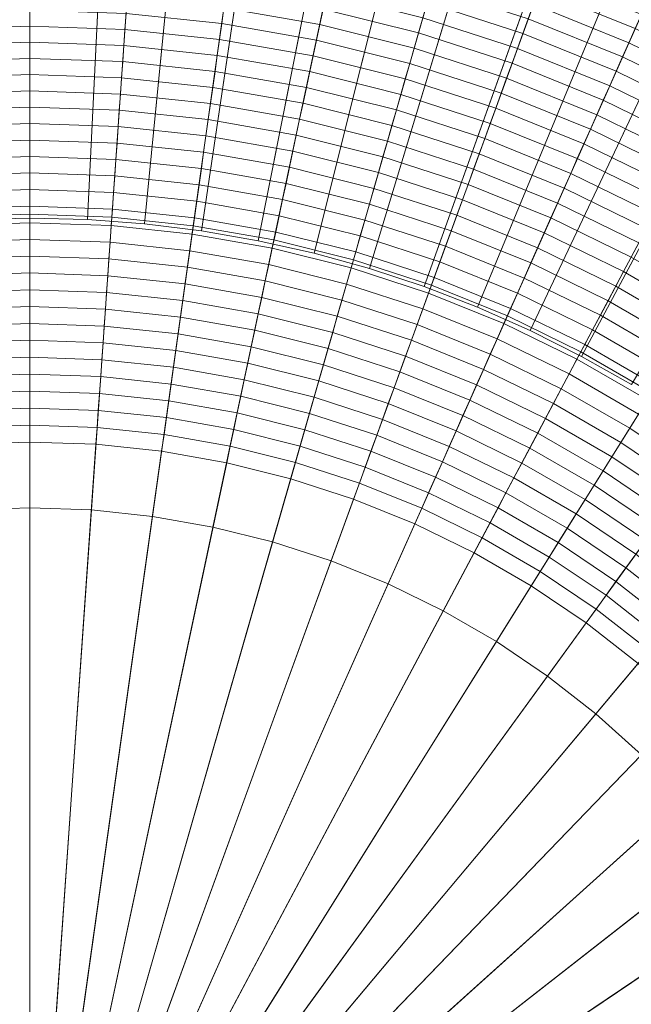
# Model space of a CAD drawing. Header units: centimetres. Extents: x -21.9 to 23.1, y -23 to 22.
# Tile 152 of 192: x 0.5 to 5.7, y 2.8 to 11.1. Entities that reach past the tile are written whole.
import ezdxf

# ---------------------------------------------------------------- set-up
doc = ezdxf.new("R2010")
doc.units = ezdxf.units.CM
doc.header["$LTSCALE"] = 2.54
doc.layers.add('Lucido design-1', color=7, linetype='Continuous')

# ---------------------------------------------------------------- blocks, each defined once
blk = doc.blocks.new('Gruppo-2-1')
at = {"color": 5, "linetype": 'Continuous', "lineweight": 9}
for points in [[(0.5828, 9.49, -949.2271), (-0.1148, 9.4656, -949.2271), (-0.9591, 21.5391, -949.2271), (0.5828, 21.593, -949.2271)], [(0.5828, 21.5801, -949.2271), (-0.5011, 21.5529, -949.2271), (0.0937, 9.4448, -949.2271), (0.5828, 9.4571, -949.2271)], [(1.2803, 9.4656, -949.2271), (0.5828, 9.49, -949.2271), (0.5828, 21.593, -949.2271), (2.1246, 21.5391, -949.2271)], [(1.6666, 21.5529, -949.2271), (0.5828, 21.5801, -949.2271), (0.5828, 9.4571, -949.2271), (1.0718, 9.4448, -949.2271)], [(2.7479, 21.4729, -949.2271), (1.6666, 21.5529, -949.2271), (1.0718, 9.4448, -949.2271), (1.5597, 9.4087, -949.2271)], [(1.9745, 9.3927, -949.2271), (1.2803, 9.4656, -949.2271), (2.1246, 21.5391, -949.2271), (3.6589, 21.3779, -949.2271)], [(3.8239, 21.3402, -949.2271), (2.7479, 21.4729, -949.2271), (1.5597, 9.4087, -949.2271), (2.0452, 9.3488, -949.2271)], [(2.6619, 9.2715, -949.2271), (1.9745, 9.3927, -949.2271), (3.6589, 21.3779, -949.2271), (5.1782, 21.11, -949.2271)], [(4.8922, 21.155, -949.2271), (3.8239, 21.3402, -949.2271), (2.0452, 9.3488, -949.2271), (2.5272, 9.2653, -949.2271)], [(0.5828, 9.4571, -1010.9271), (0.0937, 9.4448, -1010.9271), (-0.4816, 21.1546, -1010.9271), (0.5828, 21.1812, -1010.9271)], [(1.0718, 9.4448, -1010.9271), (0.5828, 9.4571, -1010.9271), (0.5828, 21.1812, -1010.9271), (1.6471, 21.1546, -1010.9271)], [(1.5597, 9.4087, -1010.9271), (1.0718, 9.4448, -1010.9271), (1.6471, 21.1546, -1010.9271), (2.7088, 21.076, -1010.9271)], [(5.9502, 20.9179, -949.2271), (4.8922, 21.155, -949.2271), (2.5272, 9.2653, -949.2271), (3.0045, 9.1583, -949.2271)], [(2.0452, 9.3488, -1010.9271), (1.5597, 9.4087, -1010.9271), (2.7088, 21.076, -1010.9271), (3.7654, 20.9457, -1010.9271)], [(3.3391, 9.1026, -949.2271), (2.6619, 9.2715, -949.2271), (5.1782, 21.11, -949.2271), (6.6752, 20.7367, -949.2271)], [(2.5272, 9.2653, -1010.9271), (2.0452, 9.3488, -1010.9271), (3.7654, 20.9457, -1010.9271), (4.8144, 20.7638, -1010.9271)], [(6.9951, 20.6285, -949.2271), (5.9502, 20.9179, -949.2271), (3.0045, 9.1583, -949.2271), (3.476, 9.0277, -949.2271)], [(3.0045, 9.1583, -1010.9271), (2.5272, 9.2653, -1010.9271), (4.8144, 20.7638, -1010.9271), (5.8533, 20.531, -1010.9271)], [(4.003, 8.8869, -949.2271), (3.3391, 9.1026, -949.2271), (6.6752, 20.7367, -949.2271), (8.1424, 20.26, -949.2271)], [(8.0244, 20.2881, -949.2271), (6.9951, 20.6285, -949.2271), (3.476, 9.0277, -949.2271), (3.9405, 8.8741, -949.2271)], [(3.476, 9.0277, -1010.9271), (3.0045, 9.1583, -1010.9271), (5.8533, 20.531, -1010.9271), (6.8793, 20.2469, -1010.9271)], [(3.9405, 8.8741, -1010.9271), (3.476, 9.0277, -1010.9271), (6.8793, 20.2469, -1010.9271), (7.8901, 19.9126, -1010.9271)], [(9.0359, 19.8978, -949.2271), (8.0244, 20.2881, -949.2271), (3.9405, 8.8741, -949.2271), (4.3968, 8.698, -949.2271)], [(4.6501, 8.6255, -949.2271), (4.003, 8.8869, -949.2271), (8.1424, 20.26, -949.2271), (9.5729, 19.6821, -949.2271)], [(4.3968, 8.698, -1010.9271), (3.9405, 8.8741, -1010.9271), (7.8901, 19.9126, -1010.9271), (8.8833, 19.5293, -1010.9271)], [(10.0272, 19.4585, -949.2271), (9.0359, 19.8978, -949.2271), (4.3968, 8.698, -949.2271), (4.8441, 8.4998, -949.2271)], [(5.2775, 8.3195, -949.2271), (4.6501, 8.6255, -949.2271), (9.5729, 19.6821, -949.2271), (10.9595, 19.0058, -949.2271)], [(4.8441, 8.4998, -1010.9271), (4.3968, 8.698, -1010.9271), (8.8833, 19.5293, -1010.9271), (9.8567, 19.098, -1010.9271)], [(10.9958, 18.9714, -949.2271), (10.0272, 19.4585, -949.2271), (4.8441, 8.4998, -949.2271), (5.2811, 8.28, -949.2271)], [(5.2811, 8.28, -1010.9271), (4.8441, 8.4998, -1010.9271), (9.8567, 19.098, -1010.9271), (10.8078, 18.6196, -1010.9271)], [(5.882, 7.9705, -949.2271), (5.2775, 8.3195, -949.2271), (10.9595, 19.0058, -949.2271), (12.2956, 18.2344, -949.2271)], [(11.9392, 18.4371, -949.2271), (10.9958, 18.9714, -949.2271), (5.2811, 8.28, -949.2271), (5.7068, 8.039, -949.2271)], [(5.7068, 8.039, -1010.9271), (5.2811, 8.28, -1010.9271), (10.8078, 18.6196, -1010.9271), (11.7342, 18.095, -1010.9271)], [(5.7929, 11.1922, -934.6895), (4.9639, 11.5271, -934.6895), (4.9189, 11.4034, -934.7503), (5.7394, 11.0719, -934.7503)], [(4.8282, 11.1542, -934.8676), (4.0042, 11.4219, -934.8676), (3.9674, 11.2935, -934.924), (4.7825, 11.0286, -934.924)], [(2.2354, 11.2492, -935.0843), (1.4111, 11.3358, -935.0843), (1.4016, 11.2002, -935.1347), (2.2165, 11.1145, -935.1347)], [(3.0798, 11.2377, -935.0324), (2.2543, 11.3833, -935.0324), (2.2354, 11.2492, -935.0843), (3.0517, 11.1053, -935.0843)], [(3.9304, 11.1645, -934.9789), (3.1078, 11.3695, -934.9789), (3.0798, 11.2377, -935.0324), (3.8932, 11.0349, -935.0324)], [(5.7394, 11.0719, -934.7503), (4.9189, 11.4034, -934.7503), (4.8736, 11.2791, -934.8097), (5.6856, 10.9511, -934.8097)], [(3.0517, 11.1053, -935.0843), (2.2354, 11.2492, -935.0843), (2.2165, 11.1145, -935.1347), (3.0234, 10.9723, -935.1347)], [(3.8932, 11.0349, -935.0324), (3.0798, 11.2377, -935.0324), (3.0517, 11.1053, -935.0843), (3.8559, 10.9047, -935.0843)], [(4.7825, 11.0286, -934.924), (3.9674, 11.2935, -934.924), (3.9304, 11.1645, -934.9789), (4.7366, 10.9025, -934.9789)], [(5.6856, 10.9511, -934.8097), (4.8736, 11.2791, -934.8097), (4.8282, 11.1542, -934.8676), (5.6315, 10.8296, -934.8676)], [(0.5828, 11.2288, -935.1347), (-0.2361, 11.2002, -935.1347), (-0.2266, 11.064, -935.1837), (0.5828, 11.0923, -935.1837)], [(1.4016, 11.2002, -935.1347), (0.5828, 11.2288, -935.1347), (0.5828, 11.0923, -935.1837), (1.3921, 11.064, -935.1837)], [(2.2165, 11.1145, -935.1347), (1.4016, 11.2002, -935.1347), (1.3921, 11.064, -935.1837), (2.1975, 10.9794, -935.1837)], [(4.7366, 10.9025, -934.9789), (3.9304, 11.1645, -934.9789), (3.8932, 11.0349, -935.0324), (4.6905, 10.7758, -935.0324)], [(5.6315, 10.8296, -934.8676), (4.8282, 11.1542, -934.8676), (4.7825, 11.0286, -934.924), (5.5771, 10.7076, -934.924)], [(0.5828, 11.0923, -935.1837), (-0.2266, 11.064, -935.1837), (-0.217, 10.9273, -935.2311), (0.5828, 10.9552, -935.2311)], [(1.3921, 11.064, -935.1837), (0.5828, 11.0923, -935.1837), (0.5828, 10.9552, -935.2311), (1.3825, 10.9273, -935.2311)], [(3.0234, 10.9723, -935.1347), (2.2165, 11.1145, -935.1347), (2.1975, 10.9794, -935.1837), (2.995, 10.8387, -935.1837)], [(3.8559, 10.9047, -935.0843), (3.0517, 11.1053, -935.0843), (3.0234, 10.9723, -935.1347), (3.8184, 10.774, -935.1347)], [(6.5347, 10.684, -934.7503), (5.7394, 11.0719, -934.7503), (5.6856, 10.9511, -934.8097), (6.4726, 10.5672, -934.8097)], [(2.1975, 10.9794, -935.1837), (1.3921, 11.064, -935.1837), (1.3825, 10.9273, -935.2311), (2.1784, 10.8436, -935.2311)], [(4.6905, 10.7758, -935.0324), (3.8932, 11.0349, -935.0324), (3.8559, 10.9047, -935.0843), (4.6442, 10.6486, -935.0843)], [(5.5771, 10.7076, -934.924), (4.7825, 11.0286, -934.924), (4.7366, 10.9025, -934.9789), (5.5226, 10.585, -934.9789)], [(0.5828, 10.9552, -935.2311), (-0.217, 10.9273, -935.2311), (-0.2074, 10.7901, -935.277), (0.5828, 10.8177, -935.277)], [(1.3825, 10.9273, -935.2311), (0.5828, 10.9552, -935.2311), (0.5828, 10.8177, -935.277), (1.3729, 10.7901, -935.277)], [(2.1784, 10.8436, -935.2311), (1.3825, 10.9273, -935.2311), (1.3729, 10.7901, -935.277), (2.1593, 10.7074, -935.277)], [(2.995, 10.8387, -935.1837), (2.1975, 10.9794, -935.1837), (2.1784, 10.8436, -935.2311), (2.9665, 10.7047, -935.2311)], [(3.8184, 10.774, -935.1347), (3.0234, 10.9723, -935.1347), (2.995, 10.8387, -935.1837), (3.7808, 10.6428, -935.1837)], [(4.6442, 10.6486, -935.0843), (3.8559, 10.9047, -935.0843), (3.8184, 10.774, -935.1347), (4.5977, 10.5208, -935.1347)], [(5.5226, 10.585, -934.9789), (4.7366, 10.9025, -934.9789), (4.6905, 10.7758, -935.0324), (5.4677, 10.4618, -935.0324)], [(6.4726, 10.5672, -934.8097), (5.6856, 10.9511, -934.8097), (5.6315, 10.8296, -934.8676), (6.4102, 10.4498, -934.8676)], [(0.5828, 10.8177, -935.277), (-0.2074, 10.7901, -935.277), (-0.1978, 10.6523, -935.3213), (0.5828, 10.6796, -935.3213)], [(1.3729, 10.7901, -935.277), (0.5828, 10.8177, -935.277), (0.5828, 10.6796, -935.3213), (1.3633, 10.6523, -935.3213)], [(2.9665, 10.7047, -935.2311), (2.1784, 10.8436, -935.2311), (2.1593, 10.7074, -935.277), (2.9379, 10.5701, -935.277)], [(3.7808, 10.6428, -935.1837), (2.995, 10.8387, -935.1837), (2.9665, 10.7047, -935.2311), (3.743, 10.5111, -935.2311)], [(6.4102, 10.4498, -934.8676), (5.6315, 10.8296, -934.8676), (5.5771, 10.7076, -934.924), (6.3475, 10.3319, -934.924)], [(2.1593, 10.7074, -935.277), (1.3729, 10.7901, -935.277), (1.3633, 10.6523, -935.3213), (2.1401, 10.5707, -935.3213)], [(4.5977, 10.5208, -935.1347), (3.8184, 10.774, -935.1347), (3.7808, 10.6428, -935.1837), (4.551, 10.3926, -935.1837)], [(5.4677, 10.4618, -935.0324), (4.6905, 10.7758, -935.0324), (4.6442, 10.6486, -935.0843), (5.4127, 10.3381, -935.0843)], [(0.5828, 10.6796, -935.3213), (-0.1978, 10.6523, -935.3213), (-0.1881, 10.5141, -935.3642), (0.5828, 10.5411, -935.3642)], [(1.3633, 10.6523, -935.3213), (0.5828, 10.6796, -935.3213), (0.5828, 10.5411, -935.3642), (1.3536, 10.5141, -935.3642)], [(2.1401, 10.5707, -935.3213), (1.3633, 10.6523, -935.3213), (1.3536, 10.5141, -935.3642), (2.1208, 10.4335, -935.3642)], [(2.9379, 10.5701, -935.277), (2.1593, 10.7074, -935.277), (2.1401, 10.5707, -935.3213), (2.9092, 10.4351, -935.3213)], [(3.743, 10.5111, -935.2311), (2.9665, 10.7047, -935.2311), (2.9379, 10.5701, -935.277), (3.7051, 10.3788, -935.277)], [(6.3475, 10.3319, -934.924), (5.5771, 10.7076, -934.924), (5.5226, 10.585, -934.9789), (6.2845, 10.2134, -934.9789)], [(2.9092, 10.4351, -935.3213), (2.1401, 10.5707, -935.3213), (2.1208, 10.4335, -935.3642), (2.8804, 10.2996, -935.3642)], [(3.7051, 10.3788, -935.277), (2.9379, 10.5701, -935.277), (2.9092, 10.4351, -935.3213), (3.667, 10.2461, -935.3213)], [(4.551, 10.3926, -935.1837), (3.7808, 10.6428, -935.1837), (3.743, 10.5111, -935.2311), (4.5041, 10.2638, -935.2311)], [(5.4127, 10.3381, -935.0843), (4.6442, 10.6486, -935.0843), (4.5977, 10.5208, -935.1347), (5.3574, 10.2139, -935.1347)], [(6.2845, 10.2134, -934.9789), (5.5226, 10.585, -934.9789), (5.4677, 10.4618, -935.0324), (6.2212, 10.0943, -935.0324)], [(0.5828, 10.5411, -935.3642), (-0.1881, 10.5141, -935.3642), (-0.1784, 10.3755, -935.4055), (0.5828, 10.402, -935.4055)], [(1.3536, 10.5141, -935.3642), (0.5828, 10.5411, -935.3642), (0.5828, 10.402, -935.4055), (1.3439, 10.3755, -935.4055)], [(2.1208, 10.4335, -935.3642), (1.3536, 10.5141, -935.3642), (1.3439, 10.3755, -935.4055), (2.1014, 10.2959, -935.4055)], [(4.5041, 10.2638, -935.2311), (3.743, 10.5111, -935.2311), (3.7051, 10.3788, -935.277), (4.4571, 10.1345, -935.277)], [(5.3574, 10.2139, -935.1347), (4.5977, 10.5208, -935.1347), (4.551, 10.3926, -935.1837), (5.3018, 10.0892, -935.1837)], [(0.5828, 10.402, -935.4055), (-0.1784, 10.3755, -935.4055), (-0.1687, 10.2363, -935.4452), (0.5828, 10.2626, -935.4452)], [(1.3439, 10.3755, -935.4055), (0.5828, 10.402, -935.4055), (0.5828, 10.2626, -935.4452), (1.3342, 10.2363, -935.4452)], [(2.8804, 10.2996, -935.3642), (2.1208, 10.4335, -935.3642), (2.1014, 10.2959, -935.4055), (2.8515, 10.1636, -935.4055)], [(3.667, 10.2461, -935.3213), (2.9092, 10.4351, -935.3213), (2.8804, 10.2996, -935.3642), (3.6288, 10.113, -935.3642)], [(6.2212, 10.0943, -935.0324), (5.4677, 10.4618, -935.0324), (5.4127, 10.3381, -935.0843), (6.1576, 9.9748, -935.0843)], [(2.1014, 10.2959, -935.4055), (1.3439, 10.3755, -935.4055), (1.3342, 10.2363, -935.4452), (2.082, 10.1577, -935.4452)], [(4.4571, 10.1345, -935.277), (3.7051, 10.3788, -935.277), (3.667, 10.2461, -935.3213), (4.4098, 10.0048, -935.3213)], [(5.3018, 10.0892, -935.1837), (4.551, 10.3926, -935.1837), (4.5041, 10.2638, -935.2311), (5.2461, 9.964, -935.2311)], [(6.1576, 9.9748, -935.0843), (5.4127, 10.3381, -935.0843), (5.3574, 10.2139, -935.1347), (6.0938, 9.8547, -935.1347)], [(0.5828, 10.2626, -935.4452), (-0.1687, 10.2363, -935.4452), (-0.1589, 10.0968, -935.4834), (0.5828, 10.1227, -935.4834)], [(1.3342, 10.2363, -935.4452), (0.5828, 10.2626, -935.4452), (0.5828, 10.1227, -935.4834), (1.3245, 10.0968, -935.4834)], [(2.082, 10.1577, -935.4452), (1.3342, 10.2363, -935.4452), (1.3245, 10.0968, -935.4834), (2.0625, 10.0192, -935.4834)], [(2.8515, 10.1636, -935.4055), (2.1014, 10.2959, -935.4055), (2.082, 10.1577, -935.4452), (2.8225, 10.0272, -935.4452)], [(3.6288, 10.113, -935.3642), (2.8804, 10.2996, -935.3642), (2.8515, 10.1636, -935.4055), (3.5905, 9.9793, -935.4055)], [(4.4098, 10.0048, -935.3213), (3.667, 10.2461, -935.3213), (3.6288, 10.113, -935.3642), (4.3624, 9.8746, -935.3642)], [(5.2461, 9.964, -935.2311), (4.5041, 10.2638, -935.2311), (4.4571, 10.1345, -935.277), (5.1901, 9.8383, -935.277)], [(2.8225, 10.0272, -935.4452), (2.082, 10.1577, -935.4452), (2.0625, 10.0192, -935.4834), (2.7934, 9.8903, -935.4834)], [(3.5905, 9.9793, -935.4055), (2.8515, 10.1636, -935.4055), (2.8225, 10.0272, -935.4452), (3.5521, 9.8453, -935.4452)], [(6.0938, 9.8547, -935.1347), (5.3574, 10.2139, -935.1347), (5.3018, 10.0892, -935.1837), (6.0297, 9.7342, -935.1837)], [(0.5828, 10.1227, -935.4834), (-0.1589, 10.0968, -935.4834), (-0.1491, 9.9568, -935.5201), (0.5828, 9.9824, -935.5201)], [(1.3245, 10.0968, -935.4834), (0.5828, 10.1227, -935.4834), (0.5828, 9.9824, -935.5201), (1.3147, 9.9568, -935.5201)], [(2.0625, 10.0192, -935.4834), (1.3245, 10.0968, -935.4834), (1.3147, 9.9568, -935.5201), (2.043, 9.8803, -935.5201)], [(4.3624, 9.8746, -935.3642), (3.6288, 10.113, -935.3642), (3.5905, 9.9793, -935.4055), (4.3149, 9.744, -935.4055)], [(5.1901, 9.8383, -935.277), (4.4571, 10.1345, -935.277), (4.4098, 10.0048, -935.3213), (5.134, 9.7122, -935.3213)], [(6.0297, 9.7342, -935.1837), (5.3018, 10.0892, -935.1837), (5.2461, 9.964, -935.2311), (5.9654, 9.6132, -935.2311)], [(0.5828, 9.9824, -935.5201), (-0.1491, 9.9568, -935.5201), (-0.1393, 9.8165, -935.5552), (0.5828, 9.8417, -935.5552)], [(1.3147, 9.9568, -935.5201), (0.5828, 9.9824, -935.5201), (0.5828, 9.8417, -935.5552), (1.3049, 9.8165, -935.5552)], [(2.7934, 9.8903, -935.4834), (2.0625, 10.0192, -935.4834), (2.043, 9.8803, -935.5201), (2.7643, 9.7531, -935.5201)], [(3.5521, 9.8453, -935.4452), (2.8225, 10.0272, -935.4452), (2.7934, 9.8903, -935.4834), (3.5135, 9.7108, -935.4834)], [(4.3149, 9.744, -935.4055), (3.5905, 9.9793, -935.4055), (3.5521, 9.8453, -935.4452), (4.2672, 9.6129, -935.4452)], [(5.134, 9.7122, -935.3213), (4.4098, 10.0048, -935.3213), (4.3624, 9.8746, -935.3642), (5.0776, 9.5856, -935.3642)], [(2.043, 9.8803, -935.5201), (1.3147, 9.9568, -935.5201), (1.3049, 9.8165, -935.5552), (2.0234, 9.7409, -935.5552)], [(5.9654, 9.6132, -935.2311), (5.2461, 9.964, -935.2311), (5.1901, 9.8383, -935.277), (5.9008, 9.4917, -935.277)], [(0.5828, 9.8417, -935.5552), (-0.1393, 9.8165, -935.5552), (-0.1295, 9.6757, -935.5887), (0.5828, 9.7006, -935.5887)], [(1.3049, 9.8165, -935.5552), (0.5828, 9.8417, -935.5552), (0.5828, 9.7006, -935.5887), (1.295, 9.6757, -935.5887)], [(2.0234, 9.7409, -935.5552), (1.3049, 9.8165, -935.5552), (1.295, 9.6757, -935.5887), (2.0038, 9.6012, -935.5887)], [(2.7643, 9.7531, -935.5201), (2.043, 9.8803, -935.5201), (2.0234, 9.7409, -935.5552), (2.735, 9.6155, -935.5552)], [(3.5135, 9.7108, -935.4834), (2.7934, 9.8903, -935.4834), (2.7643, 9.7531, -935.5201), (3.4749, 9.5759, -935.5201)], [(4.2672, 9.6129, -935.4452), (3.5521, 9.8453, -935.4452), (3.5135, 9.7108, -935.4834), (4.2194, 9.4815, -935.4834)], [(5.0776, 9.5856, -935.3642), (4.3624, 9.8746, -935.3642), (4.3149, 9.744, -935.4055), (5.0211, 9.4587, -935.4055)], [(5.9008, 9.4917, -935.277), (5.1901, 9.8383, -935.277), (5.134, 9.7122, -935.3213), (5.836, 9.3698, -935.3213)], [(2.735, 9.6155, -935.5552), (2.0234, 9.7409, -935.5552), (2.0038, 9.6012, -935.5887), (2.7057, 9.4775, -935.5887)], [(3.4749, 9.5759, -935.5201), (2.7643, 9.7531, -935.5201), (2.735, 9.6155, -935.5552), (3.4361, 9.4407, -935.5552)], [(5.0211, 9.4587, -935.4055), (4.3149, 9.744, -935.4055), (4.2672, 9.6129, -935.4452), (4.9644, 9.3312, -935.4452)], [(0.5828, 9.7006, -935.5887), (-0.1295, 9.6757, -935.5887), (-0.1196, 9.5346, -935.6207), (0.5828, 9.5592, -935.6207)], [(1.295, 9.6757, -935.5887), (0.5828, 9.7006, -935.5887), (0.5828, 9.5592, -935.6207), (1.2852, 9.5346, -935.6207)], [(2.0038, 9.6012, -935.5887), (1.295, 9.6757, -935.5887), (1.2852, 9.5346, -935.6207), (1.9841, 9.4612, -935.6207)], [(4.2194, 9.4815, -935.4834), (3.5135, 9.7108, -935.4834), (3.4749, 9.5759, -935.5201), (4.1714, 9.3496, -935.5201)], [(5.836, 9.3698, -935.3213), (5.134, 9.7122, -935.3213), (5.0776, 9.5856, -935.3642), (5.7709, 9.2475, -935.3642)], [(2.7057, 9.4775, -935.5887), (2.0038, 9.6012, -935.5887), (1.9841, 9.4612, -935.6207), (2.6763, 9.3391, -935.6207)], [(3.4361, 9.4407, -935.5552), (2.735, 9.6155, -935.5552), (2.7057, 9.4775, -935.5887), (3.3972, 9.3051, -935.5887)], [(4.1714, 9.3496, -935.5201), (3.4749, 9.5759, -935.5201), (3.4361, 9.4407, -935.5552), (4.1232, 9.2174, -935.5552)], [(4.9644, 9.3312, -935.4452), (4.2672, 9.6129, -935.4452), (4.2194, 9.4815, -935.4834), (4.9075, 9.2035, -935.4834)], [(5.7709, 9.2475, -935.3642), (5.0776, 9.5856, -935.3642), (5.0211, 9.4587, -935.4055), (5.7057, 9.1248, -935.4055)], [(0.5828, 9.5592, -935.6207), (-0.1196, 9.5346, -935.6207), (-0.1097, 9.3932, -935.6511), (0.5828, 9.4174, -935.6511)], [(0.5828, 9.49, -950.2271), (-0.1148, 9.4656, -950.2271), (-0.1148, 9.4656, -949.2271), (0.5828, 9.49, -949.2271)], [(0.5828, 6.99, -950.2271), (0.0596, 6.9717, -950.2271), (-0.1148, 9.4656, -950.2271), (0.5828, 9.49, -950.2271)], [(1.2852, 9.5346, -935.6207), (0.5828, 9.5592, -935.6207), (0.5828, 9.4174, -935.6511), (1.2753, 9.3932, -935.6511)], [(1.2803, 9.4656, -950.2271), (0.5828, 9.49, -950.2271), (0.5828, 9.49, -949.2271), (1.2803, 9.4656, -949.2271)], [(1.1059, 6.9717, -950.2271), (0.5828, 6.99, -950.2271), (0.5828, 9.49, -950.2271), (1.2803, 9.4656, -950.2271)], [(1.9841, 9.4612, -935.6207), (1.2852, 9.5346, -935.6207), (1.2753, 9.3932, -935.6511), (1.9644, 9.3207, -935.6511)], [(3.3972, 9.3051, -935.5887), (2.7057, 9.4775, -935.5887), (2.6763, 9.3391, -935.6207), (3.3582, 9.1691, -935.6207)], [(4.9075, 9.2035, -935.4834), (4.2194, 9.4815, -935.4834), (4.1714, 9.3496, -935.5201), (4.8504, 9.0753, -935.5201)], [(0.5828, 9.4174, -935.6511), (-0.1097, 9.3932, -935.6511), (-0.0998, 9.2514, -935.6799), (0.5828, 9.2752, -935.6799)], [(0.5828, 9.4571, -949.2271), (0.0937, 9.4448, -949.2271), (0.0937, 9.4448, -1010.9271), (0.5828, 9.4571, -1010.9271)], [(1.0718, 9.4448, -949.2271), (0.5828, 9.4571, -949.2271), (0.5828, 9.4571, -1010.9271), (1.0718, 9.4448, -1010.9271)], [(1.2753, 9.3932, -935.6511), (0.5828, 9.4174, -935.6511), (0.5828, 9.2752, -935.6799), (1.2653, 9.2514, -935.6799)], [(1.5597, 9.4087, -949.2271), (1.0718, 9.4448, -949.2271), (1.0718, 9.4448, -1010.9271), (1.5597, 9.4087, -1010.9271)], [(1.6266, 6.917, -950.2271), (1.1059, 6.9717, -950.2271), (1.2803, 9.4656, -950.2271), (1.9745, 9.3927, -950.2271)], [(1.9644, 9.3207, -935.6511), (1.2753, 9.3932, -935.6511), (1.2653, 9.2514, -935.6799), (1.9446, 9.18, -935.6799)], [(1.9745, 9.3927, -950.2271), (1.2803, 9.4656, -950.2271), (1.2803, 9.4656, -949.2271), (1.9745, 9.3927, -949.2271)], [(2.0452, 9.3488, -949.2271), (1.5597, 9.4087, -949.2271), (1.5597, 9.4087, -1010.9271), (2.0452, 9.3488, -1010.9271)], [(2.1421, 6.8261, -950.2271), (1.6266, 6.917, -950.2271), (1.9745, 9.3927, -950.2271), (2.6619, 9.2715, -950.2271)], [(2.6763, 9.3391, -935.6207), (1.9841, 9.4612, -935.6207), (1.9644, 9.3207, -935.6511), (2.6468, 9.2004, -935.6511)], [(2.6619, 9.2715, -950.2271), (1.9745, 9.3927, -950.2271), (1.9745, 9.3927, -949.2271), (2.6619, 9.2715, -949.2271)], [(4.1232, 9.2174, -935.5552), (3.4361, 9.4407, -935.5552), (3.3972, 9.3051, -935.5887), (4.075, 9.0848, -935.5887)], [(5.7057, 9.1248, -935.4055), (5.0211, 9.4587, -935.4055), (4.9644, 9.3312, -935.4452), (5.6402, 9.0016, -935.4452)], [(2.6468, 9.2004, -935.6511), (1.9644, 9.3207, -935.6511), (1.9446, 9.18, -935.6799), (2.6172, 9.0614, -935.6799)], [(2.5272, 9.2653, -949.2271), (2.0452, 9.3488, -949.2271), (2.0452, 9.3488, -1010.9271), (2.5272, 9.2653, -1010.9271)], [(3.3582, 9.1691, -935.6207), (2.6763, 9.3391, -935.6207), (2.6468, 9.2004, -935.6511), (3.3191, 9.0328, -935.6511)], [(4.8504, 9.0753, -935.5201), (4.1714, 9.3496, -935.5201), (4.1232, 9.2174, -935.5552), (4.7932, 8.9467, -935.5552)], [(5.6402, 9.0016, -935.4452), (4.9644, 9.3312, -935.4452), (4.9075, 9.2035, -935.4834), (5.5745, 8.8781, -935.4834)], [(0.5828, 9.2752, -935.6799), (-0.0998, 9.2514, -935.6799), (-0.0899, 9.1093, -935.7072), (0.5828, 9.1328, -935.7072)], [(1.2653, 9.2514, -935.6799), (0.5828, 9.2752, -935.6799), (0.5828, 9.1328, -935.7072), (1.2554, 9.1093, -935.7072)], [(1.9446, 9.18, -935.6799), (1.2653, 9.2514, -935.6799), (1.2554, 9.1093, -935.7072), (1.9248, 9.039, -935.7072)], [(2.65, 6.6995, -950.2271), (2.1421, 6.8261, -950.2271), (2.6619, 9.2715, -950.2271), (3.3391, 9.1026, -950.2271)], [(3.0045, 9.1583, -949.2271), (2.5272, 9.2653, -949.2271), (2.5272, 9.2653, -1010.9271), (3.0045, 9.1583, -1010.9271)], [(3.3391, 9.1026, -950.2271), (2.6619, 9.2715, -950.2271), (2.6619, 9.2715, -949.2271), (3.3391, 9.1026, -949.2271)], [(4.075, 9.0848, -935.5887), (3.3972, 9.3051, -935.5887), (3.3582, 9.1691, -935.6207), (4.0266, 8.9519, -935.6207)], [(6.4389, 8.8618, -935.3642), (5.7709, 9.2475, -935.3642), (5.7057, 9.1248, -935.4055), (6.3653, 8.7439, -935.4055)], [(2.6172, 9.0614, -935.6799), (1.9446, 9.18, -935.6799), (1.9248, 9.039, -935.7072), (2.5876, 8.9221, -935.7072)], [(3.3191, 9.0328, -935.6511), (2.6468, 9.2004, -935.6511), (2.6172, 9.0614, -935.6799), (3.2799, 8.8962, -935.6799)], [(3.476, 9.0277, -949.2271), (3.0045, 9.1583, -949.2271), (3.0045, 9.1583, -1010.9271), (3.476, 9.0277, -1010.9271)], [(4.0266, 8.9519, -935.6207), (3.3582, 9.1691, -935.6207), (3.3191, 9.0328, -935.6511), (3.9781, 8.8187, -935.6511)], [(4.7932, 8.9467, -935.5552), (4.1232, 9.2174, -935.5552), (4.075, 9.0848, -935.5887), (4.7358, 8.8178, -935.5887)], [(5.5745, 8.8781, -935.4834), (4.9075, 9.2035, -935.4834), (4.8504, 9.0753, -935.5201), (5.5086, 8.7542, -935.5201)], [(0.5828, 9.1328, -935.7072), (-0.0899, 9.1093, -935.7072), (-0.0799, 8.9669, -935.7328), (0.5828, 8.9901, -935.7328)], [(1.2554, 9.1093, -935.7072), (0.5828, 9.1328, -935.7072), (0.5828, 8.9901, -935.7328), (1.2455, 8.9669, -935.7328)], [(1.9248, 9.039, -935.7072), (1.2554, 9.1093, -935.7072), (1.2455, 8.9669, -935.7328), (1.9049, 8.8976, -935.7328)], [(3.2799, 8.8962, -935.6799), (2.6172, 9.0614, -935.6799), (2.5876, 8.9221, -935.7072), (3.2407, 8.7593, -935.7072)], [(3.1479, 6.5377, -950.2271), (2.65, 6.6995, -950.2271), (3.3391, 9.1026, -950.2271), (4.003, 8.8869, -950.2271)], [(4.003, 8.8869, -950.2271), (3.3391, 9.1026, -950.2271), (3.3391, 9.1026, -949.2271), (4.003, 8.8869, -949.2271)], [(4.7358, 8.8178, -935.5887), (4.075, 9.0848, -935.5887), (4.0266, 8.9519, -935.6207), (4.6783, 8.6886, -935.6207)], [(5.5086, 8.7542, -935.5201), (4.8504, 9.0753, -935.5201), (4.7932, 8.9467, -935.5552), (5.4426, 8.63, -935.5552)], [(6.3653, 8.7439, -935.4055), (5.7057, 9.1248, -935.4055), (5.6402, 9.0016, -935.4452), (6.2914, 8.6257, -935.4452)], [(0.5828, 8.9901, -935.7328), (-0.0799, 8.9669, -935.7328), (-0.07, 8.8243, -935.7569), (0.5828, 8.8471, -935.7569)], [(1.2455, 8.9669, -935.7328), (0.5828, 8.9901, -935.7328), (0.5828, 8.8471, -935.7569), (1.2355, 8.8243, -935.7569)], [(2.5876, 8.9221, -935.7072), (1.9248, 9.039, -935.7072), (1.9049, 8.8976, -935.7328), (2.5579, 8.7825, -935.7328)], [(3.9781, 8.8187, -935.6511), (3.3191, 9.0328, -935.6511), (3.2799, 8.8962, -935.6799), (3.9295, 8.6851, -935.6799)], [(3.9405, 8.8741, -949.2271), (3.476, 9.0277, -949.2271), (3.476, 9.0277, -1010.9271), (3.9405, 8.8741, -1010.9271)], [(6.2914, 8.6257, -935.4452), (5.6402, 9.0016, -935.4452), (5.5745, 8.8781, -935.4834), (6.2172, 8.507, -935.4834)], [(1.9049, 8.8976, -935.7328), (1.2455, 8.9669, -935.7328), (1.2355, 8.8243, -935.7569), (1.885, 8.756, -935.7569)], [(2.5579, 8.7825, -935.7328), (1.9049, 8.8976, -935.7328), (1.885, 8.756, -935.7569), (2.5282, 8.6426, -935.7569)], [(3.2407, 8.7593, -935.7072), (2.5876, 8.9221, -935.7072), (2.5579, 8.7825, -935.7328), (3.2013, 8.6221, -935.7328)], [(3.9295, 8.6851, -935.6799), (3.2799, 8.8962, -935.6799), (3.2407, 8.7593, -935.7072), (3.8808, 8.5513, -935.7072)], [(4.6783, 8.6886, -935.6207), (4.0266, 8.9519, -935.6207), (3.9781, 8.8187, -935.6511), (4.6206, 8.5591, -935.6511)], [(5.4426, 8.63, -935.5552), (4.7932, 8.9467, -935.5552), (4.7358, 8.8178, -935.5887), (5.3763, 8.5054, -935.5887)], [(0.5828, 8.8471, -935.7569), (-0.07, 8.8243, -935.7569), (-0.06, 8.6814, -935.7794), (0.5828, 8.7038, -935.7794)], [(1.2355, 8.8243, -935.7569), (0.5828, 8.8471, -935.7569), (0.5828, 8.7038, -935.7794), (1.2255, 8.6814, -935.7794)], [(1.885, 8.756, -935.7569), (1.2355, 8.8243, -935.7569), (1.2255, 8.6814, -935.7794), (1.8651, 8.6142, -935.7794)], [(3.6333, 6.3416, -950.2271), (3.1479, 6.5377, -950.2271), (4.003, 8.8869, -950.2271), (4.6501, 8.6255, -950.2271)], [(4.6206, 8.5591, -935.6511), (3.9781, 8.8187, -935.6511), (3.9295, 8.6851, -935.6799), (4.5628, 8.4293, -935.6799)], [(4.3968, 8.698, -949.2271), (3.9405, 8.8741, -949.2271), (3.9405, 8.8741, -1010.9271), (4.3968, 8.698, -1010.9271)], [(4.6501, 8.6255, -950.2271), (4.003, 8.8869, -950.2271), (4.003, 8.8869, -949.2271), (4.6501, 8.6255, -949.2271)], [(5.3763, 8.5054, -935.5887), (4.7358, 8.8178, -935.5887), (4.6783, 8.6886, -935.6207), (5.3099, 8.3805, -935.6207)], [(6.2172, 8.507, -935.4834), (5.5745, 8.8781, -935.4834), (5.5086, 8.7542, -935.5201), (6.1429, 8.3881, -935.5201)], [(2.5282, 8.6426, -935.7569), (1.885, 8.756, -935.7569), (1.8651, 8.6142, -935.7794), (2.4984, 8.5025, -935.7794)], [(3.2013, 8.6221, -935.7328), (2.5579, 8.7825, -935.7328), (2.5282, 8.6426, -935.7569), (3.1619, 8.4846, -935.7569)], [(3.8808, 8.5513, -935.7072), (3.2407, 8.7593, -935.7072), (3.2013, 8.6221, -935.7328), (3.832, 8.4172, -935.7328)], [(6.1429, 8.3881, -935.5201), (5.5086, 8.7542, -935.5201), (5.4426, 8.63, -935.5552), (6.0683, 8.2687, -935.5552)], [(0.5828, 8.7038, -935.7794), (-0.06, 8.6814, -935.7794), (-0.05, 8.5382, -935.8003), (0.5828, 8.5603, -935.8003)], [(1.2255, 8.6814, -935.7794), (0.5828, 8.7038, -935.7794), (0.5828, 8.5603, -935.8003), (1.2155, 8.5382, -935.8003)], [(1.8651, 8.6142, -935.7794), (1.2255, 8.6814, -935.7794), (1.2155, 8.5382, -935.8003), (1.8451, 8.4721, -935.8003)], [(3.1619, 8.4846, -935.7569), (2.5282, 8.6426, -935.7569), (2.4984, 8.5025, -935.7794), (3.1224, 8.3469, -935.7794)], [(4.5628, 8.4293, -935.6799), (3.9295, 8.6851, -935.6799), (3.8808, 8.5513, -935.7072), (4.5048, 8.2991, -935.7072)], [(4.8441, 8.4998, -949.2271), (4.3968, 8.698, -949.2271), (4.3968, 8.698, -1010.9271), (4.8441, 8.4998, -1010.9271)], [(5.3099, 8.3805, -935.6207), (4.6783, 8.6886, -935.6207), (4.6206, 8.5591, -935.6511), (5.2434, 8.2553, -935.6511)], [(0.5828, 8.5603, -935.8003), (-0.05, 8.5382, -935.8003), (-0.0399, 8.3949, -935.8197), (0.5828, 8.4166, -935.8197)], [(1.2155, 8.5382, -935.8003), (0.5828, 8.5603, -935.8003), (0.5828, 8.4166, -935.8197), (1.2055, 8.3949, -935.8197)], [(2.4984, 8.5025, -935.7794), (1.8651, 8.6142, -935.7794), (1.8451, 8.4721, -935.8003), (2.4686, 8.3621, -935.8003)], [(3.832, 8.4172, -935.7328), (3.2013, 8.6221, -935.7328), (3.1619, 8.4846, -935.7569), (3.7831, 8.2828, -935.7569)], [(4.1038, 6.1121, -950.2271), (3.6333, 6.3416, -950.2271), (4.6501, 8.6255, -950.2271), (5.2775, 8.3195, -950.2271)], [(5.2434, 8.2553, -935.6511), (4.6206, 8.5591, -935.6511), (4.5628, 8.4293, -935.6799), (5.1767, 8.1299, -935.6799)], [(5.2775, 8.3195, -950.2271), (4.6501, 8.6255, -950.2271), (4.6501, 8.6255, -949.2271), (5.2775, 8.3195, -949.2271)], [(6.0683, 8.2687, -935.5552), (5.4426, 8.63, -935.5552), (5.3763, 8.5054, -935.5887), (5.9936, 8.1491, -935.5887)], [(1.8451, 8.4721, -935.8003), (1.2155, 8.5382, -935.8003), (1.2055, 8.3949, -935.8197), (1.8251, 8.3297, -935.8197)], [(2.4686, 8.3621, -935.8003), (1.8451, 8.4721, -935.8003), (1.8251, 8.3297, -935.8197), (2.4387, 8.2215, -935.8197)], [(3.1224, 8.3469, -935.7794), (2.4984, 8.5025, -935.7794), (2.4686, 8.3621, -935.8003), (3.0829, 8.209, -935.8003)], [(3.7831, 8.2828, -935.7569), (3.1619, 8.4846, -935.7569), (3.1224, 8.3469, -935.7794), (3.7341, 8.1482, -935.7794)], [(4.5048, 8.2991, -935.7072), (3.8808, 8.5513, -935.7072), (3.832, 8.4172, -935.7328), (4.4468, 8.1688, -935.7328)], [(5.2811, 8.28, -949.2271), (4.8441, 8.4998, -949.2271), (4.8441, 8.4998, -1010.9271), (5.2811, 8.28, -1010.9271)], [(5.9936, 8.1491, -935.5887), (5.3763, 8.5054, -935.5887), (5.3099, 8.3805, -935.6207), (5.9186, 8.0291, -935.6207)], [(0.5828, 8.4166, -935.8197), (-0.0399, 8.3949, -935.8197), (-0.0299, 8.2513, -935.8374), (0.5828, 8.2727, -935.8374)], [(1.2055, 8.3949, -935.8197), (0.5828, 8.4166, -935.8197), (0.5828, 8.2727, -935.8374), (1.1954, 8.2513, -935.8374)], [(1.8251, 8.3297, -935.8197), (1.2055, 8.3949, -935.8197), (1.1954, 8.2513, -935.8374), (1.8051, 8.1872, -935.8374)], [(4.4468, 8.1688, -935.7328), (3.832, 8.4172, -935.7328), (3.7831, 8.2828, -935.7569), (4.3886, 8.0381, -935.7569)], [(5.1767, 8.1299, -935.6799), (4.5628, 8.4293, -935.6799), (4.5048, 8.2991, -935.7072), (5.1098, 8.0041, -935.7072)], [(2.4387, 8.2215, -935.8197), (1.8251, 8.3297, -935.8197), (1.8051, 8.1872, -935.8374), (2.4088, 8.0808, -935.8374)], [(3.0829, 8.209, -935.8003), (2.4686, 8.3621, -935.8003), (2.4387, 8.2215, -935.8197), (3.0433, 8.0708, -935.8197)], [(3.7341, 8.1482, -935.7794), (3.1224, 8.3469, -935.7794), (3.0829, 8.209, -935.8003), (3.685, 8.0133, -935.8003)], [(4.5572, 5.8504, -950.2271), (4.1038, 6.1121, -950.2271), (5.2775, 8.3195, -950.2271), (5.882, 7.9705, -950.2271)], [(5.9186, 8.0291, -935.6207), (5.3099, 8.3805, -935.6207), (5.2434, 8.2553, -935.6511), (5.8435, 7.9089, -935.6511)], [(5.882, 7.9705, -950.2271), (5.2775, 8.3195, -950.2271), (5.2775, 8.3195, -949.2271), (5.882, 7.9705, -949.2271)], [(0.5828, 8.2727, -935.8374), (-0.0299, 8.2513, -935.8374), (-0.0198, 8.1075, -935.8535), (0.5828, 8.1286, -935.8535)], [(1.1954, 8.2513, -935.8374), (0.5828, 8.2727, -935.8374), (0.5828, 8.1286, -935.8535), (1.1854, 8.1075, -935.8535)], [(1.8051, 8.1872, -935.8374), (1.1954, 8.2513, -935.8374), (1.1854, 8.1075, -935.8535), (1.785, 8.0445, -935.8535)], [(3.0433, 8.0708, -935.8197), (2.4387, 8.2215, -935.8197), (2.4088, 8.0808, -935.8374), (3.0036, 7.9325, -935.8374)], [(4.3886, 8.0381, -935.7569), (3.7831, 8.2828, -935.7569), (3.7341, 8.1482, -935.7794), (4.3304, 7.9073, -935.7794)], [(5.1098, 8.0041, -935.7072), (4.5048, 8.2991, -935.7072), (4.4468, 8.1688, -935.7328), (5.0428, 7.8781, -935.7328)], [(5.8435, 7.9089, -935.6511), (5.2434, 8.2553, -935.6511), (5.1767, 8.1299, -935.6799), (5.7682, 7.7884, -935.6799)], [(5.7068, 8.039, -949.2271), (5.2811, 8.28, -949.2271), (5.2811, 8.28, -1010.9271), (5.7068, 8.039, -1010.9271)], [(2.4088, 8.0808, -935.8374), (1.8051, 8.1872, -935.8374), (1.785, 8.0445, -935.8535), (2.3788, 7.9398, -935.8535)], [(3.685, 8.0133, -935.8003), (3.0829, 8.209, -935.8003), (3.0433, 8.0708, -935.8197), (3.6358, 7.8783, -935.8197)], [(4.3304, 7.9073, -935.7794), (3.7341, 8.1482, -935.7794), (3.685, 8.0133, -935.8003), (4.272, 7.7762, -935.8003)], [(5.0428, 7.8781, -935.7328), (4.4468, 8.1688, -935.7328), (4.3886, 8.0381, -935.7569), (4.9756, 7.7518, -935.7569)], [(0.5828, 8.1286, -935.8535), (-0.0198, 8.1075, -935.8535), (-0.0098, 7.9636, -935.8681), (0.5828, 7.9843, -935.8681)], [(1.1854, 8.1075, -935.8535), (0.5828, 8.1286, -935.8535), (0.5828, 7.9843, -935.8681), (1.1753, 7.9636, -935.8681)], [(1.785, 8.0445, -935.8535), (1.1854, 8.1075, -935.8535), (1.1753, 7.9636, -935.8681), (1.7649, 7.9016, -935.8681)], [(3.0036, 7.9325, -935.8374), (2.4088, 8.0808, -935.8374), (2.3788, 7.9398, -935.8535), (2.9639, 7.7939, -935.8535)], [(3.6358, 7.8783, -935.8197), (3.0433, 8.0708, -935.8197), (3.0036, 7.9325, -935.8374), (3.5866, 7.743, -935.8374)], [(5.7682, 7.7884, -935.6799), (5.1767, 8.1299, -935.6799), (5.1098, 8.0041, -935.7072), (5.6927, 7.6676, -935.7072)], [(0.5828, 7.9843, -935.8681), (-0.0098, 7.9636, -935.8681), (0.0003, 7.8195, -935.881), (0.5828, 7.8398, -935.881)], [(1.1753, 7.9636, -935.8681), (0.5828, 7.9843, -935.8681), (0.5828, 7.8398, -935.881), (1.1652, 7.8195, -935.881)], [(2.3788, 7.9398, -935.8535), (1.785, 8.0445, -935.8535), (1.7649, 7.9016, -935.8681), (2.3488, 7.7987, -935.8681)], [(4.272, 7.7762, -935.8003), (3.685, 8.0133, -935.8003), (3.6358, 7.8783, -935.8197), (4.2135, 7.6449, -935.8197)], [(4.9756, 7.7518, -935.7569), (4.3886, 8.0381, -935.7569), (4.3304, 7.9073, -935.7794), (4.9084, 7.6253, -935.7794)], [(4.9912, 5.5576, -950.2271), (4.5572, 5.8504, -950.2271), (5.882, 7.9705, -950.2271), (6.4606, 7.5802, -950.2271)], [(5.6927, 7.6676, -935.7072), (5.1098, 8.0041, -935.7072), (5.0428, 7.8781, -935.7328), (5.617, 7.5465, -935.7328)], [(1.7649, 7.9016, -935.8681), (1.1753, 7.9636, -935.8681), (1.1652, 7.8195, -935.881), (1.7448, 7.7586, -935.881)], [(2.3488, 7.7987, -935.8681), (1.7649, 7.9016, -935.8681), (1.7448, 7.7586, -935.881), (2.3188, 7.6574, -935.881)], [(2.9639, 7.7939, -935.8535), (2.3788, 7.9398, -935.8535), (2.3488, 7.7987, -935.8681), (2.9241, 7.6552, -935.8681)], [(3.5866, 7.743, -935.8374), (3.0036, 7.9325, -935.8374), (2.9639, 7.7939, -935.8535), (3.5373, 7.6076, -935.8535)], [(4.9084, 7.6253, -935.7794), (4.3304, 7.9073, -935.7794), (4.272, 7.7762, -935.8003), (4.841, 7.4986, -935.8003)], [(0.5828, 7.8398, -935.881), (0.0003, 7.8195, -935.881), (0.0104, 7.6753, -935.8924), (0.5828, 7.6953, -935.8924)], [(1.1652, 7.8195, -935.881), (0.5828, 7.8398, -935.881), (0.5828, 7.6953, -935.8924), (1.1551, 7.6753, -935.8924)], [(1.7448, 7.7586, -935.881), (1.1652, 7.8195, -935.881), (1.1551, 7.6753, -935.8924), (1.7247, 7.6154, -935.8924)], [(4.2135, 7.6449, -935.8197), (3.6358, 7.8783, -935.8197), (3.5866, 7.743, -935.8374), (4.155, 7.5134, -935.8374)], [(5.617, 7.5465, -935.7328), (5.0428, 7.8781, -935.7328), (4.9756, 7.7518, -935.7569), (5.5413, 7.4253, -935.7569)], [(2.3188, 7.6574, -935.881), (1.7448, 7.7586, -935.881), (1.7247, 7.6154, -935.8924), (2.2887, 7.516, -935.8924)], [(2.9241, 7.6552, -935.8681), (2.3488, 7.7987, -935.8681), (2.3188, 7.6574, -935.881), (2.8843, 7.5164, -935.881)], [(3.5373, 7.6076, -935.8535), (2.9639, 7.7939, -935.8535), (2.9241, 7.6552, -935.8681), (3.488, 7.472, -935.8681)], [(4.155, 7.5134, -935.8374), (3.5866, 7.743, -935.8374), (3.5373, 7.6076, -935.8535), (4.0964, 7.3817, -935.8535)], [(4.841, 7.4986, -935.8003), (4.272, 7.7762, -935.8003), (4.2135, 7.6449, -935.8197), (4.7736, 7.3717, -935.8197)], [(5.5413, 7.4253, -935.7569), (4.9756, 7.7518, -935.7569), (4.9084, 7.6253, -935.7794), (5.4653, 7.3038, -935.7794)], [(6.3344, 7.4064, -935.6799), (5.7682, 7.7884, -935.6799), (5.6927, 7.6676, -935.7072), (6.2507, 7.2912, -935.7072)], [(0.5828, 7.6953, -935.8924), (0.0104, 7.6753, -935.8924), (0.0205, 7.531, -935.9022), (0.5828, 7.5506, -935.9022)], [(1.1551, 7.6753, -935.8924), (0.5828, 7.6953, -935.8924), (0.5828, 7.5506, -935.9022), (1.145, 7.531, -935.9022)], [(1.7247, 7.6154, -935.8924), (1.1551, 7.6753, -935.8924), (1.145, 7.531, -935.9022), (1.7046, 7.4722, -935.9022)], [(2.8843, 7.5164, -935.881), (2.3188, 7.6574, -935.881), (2.2887, 7.516, -935.8924), (2.8444, 7.3774, -935.8924)], [(3.488, 7.472, -935.8681), (2.9241, 7.6552, -935.8681), (2.8843, 7.5164, -935.881), (3.4386, 7.3363, -935.881)], [(4.7736, 7.3717, -935.8197), (4.2135, 7.6449, -935.8197), (4.155, 7.5134, -935.8374), (4.706, 7.2446, -935.8374)], [(6.2507, 7.2912, -935.7072), (5.6927, 7.6676, -935.7072), (5.617, 7.5465, -935.7328), (6.1668, 7.1757, -935.7328)], [(0.5828, 7.5506, -935.9022), (0.0205, 7.531, -935.9022), (0.3666, 2.5819, -936.1081), (0.5828, 2.5895, -936.1081)], [(1.145, 7.531, -935.9022), (0.5828, 7.5506, -935.9022), (0.5828, 2.5895, -936.1081), (0.799, 2.5819, -936.1081)], [(2.2887, 7.516, -935.8924), (1.7247, 7.6154, -935.8924), (1.7046, 7.4722, -935.9022), (2.2587, 7.3745, -935.9022)], [(4.0964, 7.3817, -935.8535), (3.5373, 7.6076, -935.8535), (3.488, 7.472, -935.8681), (4.0377, 7.2499, -935.8681)], [(5.4653, 7.3038, -935.7794), (4.9084, 7.6253, -935.7794), (4.841, 7.4986, -935.8003), (5.3893, 7.1821, -935.8003)], [(5.4037, 5.2353, -950.2271), (4.9912, 5.5576, -950.2271), (6.4606, 7.5802, -950.2271), (7.0106, 7.1504, -950.2271)], [(1.7046, 7.4722, -935.9022), (1.145, 7.531, -935.9022), (0.799, 2.5819, -936.1081), (1.0141, 2.5593, -936.1081)], [(2.2587, 7.3745, -935.9022), (1.7046, 7.4722, -935.9022), (1.0141, 2.5593, -936.1081), (1.2272, 2.5217, -936.1081)], [(2.8444, 7.3774, -935.8924), (2.2887, 7.516, -935.8924), (2.2587, 7.3745, -935.9022), (2.8046, 7.2383, -935.9022)], [(3.4386, 7.3363, -935.881), (2.8843, 7.5164, -935.881), (2.8444, 7.3774, -935.8924), (3.3891, 7.2004, -935.8924)], [(4.0377, 7.2499, -935.8681), (3.488, 7.472, -935.8681), (3.4386, 7.3363, -935.881), (3.979, 7.118, -935.881)], [(4.706, 7.2446, -935.8374), (4.155, 7.5134, -935.8374), (4.0964, 7.3817, -935.8535), (4.6383, 7.1174, -935.8535)], [(5.3893, 7.1821, -935.8003), (4.841, 7.4986, -935.8003), (4.7736, 7.3717, -935.8197), (5.3131, 7.0602, -935.8197)], [(6.1668, 7.1757, -935.7328), (5.617, 7.5465, -935.7328), (5.5413, 7.4253, -935.7569), (6.0827, 7.06, -935.7569)], [(4.6383, 7.1174, -935.8535), (4.0964, 7.3817, -935.8535), (4.0377, 7.2499, -935.8681), (4.5706, 6.99, -935.8681)], [(6.0827, 7.06, -935.7569), (5.5413, 7.4253, -935.7569), (5.4653, 7.3038, -935.7794), (5.9985, 6.9441, -935.7794)], [(2.8046, 7.2383, -935.9022), (2.2587, 7.3745, -935.9022), (1.2272, 2.5217, -936.1081), (1.4371, 2.4694, -936.1081)], [(3.3891, 7.2004, -935.8924), (2.8444, 7.3774, -935.8924), (2.8046, 7.2383, -935.9022), (3.3396, 7.0645, -935.9022)], [(3.979, 7.118, -935.881), (3.4386, 7.3363, -935.881), (3.3891, 7.2004, -935.8924), (3.9201, 6.9859, -935.8924)], [(5.3131, 7.0602, -935.8197), (4.7736, 7.3717, -935.8197), (4.706, 7.2446, -935.8374), (5.2369, 6.9381, -935.8374)], [(5.9985, 6.9441, -935.7794), (5.4653, 7.3038, -935.7794), (5.3893, 7.1821, -935.8003), (5.9142, 6.8281, -935.8003)], [(3.3396, 7.0645, -935.9022), (2.8046, 7.2383, -935.9022), (1.4371, 2.4694, -936.1081), (1.6428, 2.4025, -936.1081)], [(4.5706, 6.99, -935.8681), (4.0377, 7.2499, -935.8681), (3.979, 7.118, -935.881), (4.5028, 6.8625, -935.881)], [(5.2369, 6.9381, -935.8374), (4.706, 7.2446, -935.8374), (4.6383, 7.1174, -935.8535), (5.1605, 6.8159, -935.8535)], [(3.9201, 6.9859, -935.8924), (3.3891, 7.2004, -935.8924), (3.3396, 7.0645, -935.9022), (3.8613, 6.8537, -935.9022)], [(5.9142, 6.8281, -935.8003), (5.3893, 7.1821, -935.8003), (5.3131, 7.0602, -935.8197), (5.8297, 6.7118, -935.8197)], [(5.7927, 4.885, -950.2271), (5.4037, 5.2353, -950.2271), (7.0106, 7.1504, -950.2271), (7.5293, 6.6834, -950.2271)], [(3.8613, 6.8537, -935.9022), (3.3396, 7.0645, -935.9022), (1.6428, 2.4025, -936.1081), (1.8434, 2.3215, -936.1081)], [(4.5028, 6.8625, -935.881), (3.979, 7.118, -935.881), (3.9201, 6.9859, -935.8924), (4.4349, 6.7348, -935.8924)], [(5.1605, 6.8159, -935.8535), (4.6383, 7.1174, -935.8535), (4.5706, 6.99, -935.8681), (5.084, 6.6936, -935.8681)], [(5.8297, 6.7118, -935.8197), (5.3131, 7.0602, -935.8197), (5.2369, 6.9381, -935.8374), (5.7451, 6.5953, -935.8374)], [(0.5828, 6.99, -948.7081), (0.0596, 6.9717, -948.7081), (0.0596, 6.9717, -950.2271), (0.5828, 6.99, -950.2271)], [(0.5828, 2.0025, -948.7081), (0.4075, 1.9964, -948.7081), (0.0596, 6.9717, -948.7081), (0.5828, 6.99, -948.7081)], [(1.1059, 6.9717, -948.7081), (0.5828, 6.99, -948.7081), (0.5828, 6.99, -950.2271), (1.1059, 6.9717, -950.2271)], [(0.758, 1.9964, -948.7081), (0.5828, 2.0025, -948.7081), (0.5828, 6.99, -948.7081), (1.1059, 6.9717, -948.7081)], [(0.9324, 1.9781, -948.7081), (0.758, 1.9964, -948.7081), (1.1059, 6.9717, -948.7081), (1.6266, 6.917, -948.7081)], [(1.6266, 6.917, -948.7081), (1.1059, 6.9717, -948.7081), (1.1059, 6.9717, -950.2271), (1.6266, 6.917, -950.2271)], [(4.4349, 6.7348, -935.8924), (3.9201, 6.9859, -935.8924), (3.8613, 6.8537, -935.9022), (4.367, 6.6071, -935.9022)], [(5.084, 6.6936, -935.8681), (4.5706, 6.99, -935.8681), (4.5028, 6.8625, -935.881), (5.0075, 6.5711, -935.881)], [(1.1051, 1.9476, -948.7081), (0.9324, 1.9781, -948.7081), (1.6266, 6.917, -948.7081), (2.1421, 6.8261, -948.7081)], [(2.1421, 6.8261, -948.7081), (1.6266, 6.917, -948.7081), (1.6266, 6.917, -950.2271), (2.1421, 6.8261, -950.2271)], [(5.7451, 6.5953, -935.8374), (5.2369, 6.9381, -935.8374), (5.1605, 6.8159, -935.8535), (5.6604, 6.4787, -935.8535)], [(1.2753, 1.9052, -948.7081), (1.1051, 1.9476, -948.7081), (2.1421, 6.8261, -948.7081), (2.65, 6.6995, -948.7081)], [(4.367, 6.6071, -935.9022), (3.8613, 6.8537, -935.9022), (1.8434, 2.3215, -936.1081), (2.0379, 2.2267, -936.1081)], [(2.65, 6.6995, -948.7081), (2.1421, 6.8261, -948.7081), (2.1421, 6.8261, -950.2271), (2.65, 6.6995, -950.2271)], [(5.0075, 6.5711, -935.881), (4.5028, 6.8625, -935.881), (4.4349, 6.7348, -935.8924), (4.9309, 6.4485, -935.8924)], [(5.6604, 6.4787, -935.8535), (5.1605, 6.8159, -935.8535), (5.084, 6.6936, -935.8681), (5.5756, 6.362, -935.8681)], [(4.9309, 6.4485, -935.8924), (4.4349, 6.7348, -935.8924), (4.367, 6.6071, -935.9022), (4.8542, 6.3258, -935.9022)], [(1.4421, 1.851, -948.7081), (1.2753, 1.9052, -948.7081), (2.65, 6.6995, -948.7081), (3.1479, 6.5377, -948.7081)], [(3.1479, 6.5377, -948.7081), (2.65, 6.6995, -948.7081), (2.65, 6.6995, -950.2271), (3.1479, 6.5377, -950.2271)], [(5.5756, 6.362, -935.8681), (5.084, 6.6936, -935.8681), (5.0075, 6.5711, -935.881), (5.4907, 6.2452, -935.881)], [(4.8542, 6.3258, -935.9022), (4.367, 6.6071, -935.9022), (2.0379, 2.2267, -936.1081), (2.2252, 2.1185, -936.1081)], [(5.4907, 6.2452, -935.881), (5.0075, 6.5711, -935.881), (4.9309, 6.4485, -935.8924), (5.4057, 6.1282, -935.8924)], [(6.2282, 6.2179, -935.8374), (5.7451, 6.5953, -935.8374), (5.6604, 6.4787, -935.8535), (6.1355, 6.1075, -935.8535)], [(1.6047, 1.7853, -948.7081), (1.4421, 1.851, -948.7081), (3.1479, 6.5377, -948.7081), (3.6333, 6.3416, -948.7081)], [(3.6333, 6.3416, -948.7081), (3.1479, 6.5377, -948.7081), (3.1479, 6.5377, -950.2271), (3.6333, 6.3416, -950.2271)], [(6.1355, 6.1075, -935.8535), (5.6604, 6.4787, -935.8535), (5.5756, 6.362, -935.8681), (6.0428, 5.997, -935.8681)], [(5.4057, 6.1282, -935.8924), (4.9309, 6.4485, -935.8924), (4.8542, 6.3258, -935.9022), (5.3207, 6.0112, -935.9022)], [(1.7623, 1.7084, -948.7081), (1.6047, 1.7853, -948.7081), (3.6333, 6.3416, -948.7081), (4.1038, 6.1121, -948.7081)], [(5.3207, 6.0112, -935.9022), (4.8542, 6.3258, -935.9022), (2.2252, 2.1185, -936.1081), (2.4046, 1.9975, -936.1081)], [(4.1038, 6.1121, -948.7081), (3.6333, 6.3416, -948.7081), (3.6333, 6.3416, -950.2271), (4.1038, 6.1121, -950.2271)], [(6.0428, 5.997, -935.8681), (5.5756, 6.362, -935.8681), (5.4907, 6.2452, -935.881), (5.9499, 5.8864, -935.881)], [(5.9499, 5.8864, -935.881), (5.4907, 6.2452, -935.881), (5.4057, 6.1282, -935.8924), (5.857, 5.7756, -935.8924)], [(5.857, 5.7756, -935.8924), (5.4057, 6.1282, -935.8924), (5.3207, 6.0112, -935.9022), (5.764, 5.6648, -935.9022)], [(1.9142, 1.6207, -948.7081), (1.7623, 1.7084, -948.7081), (4.1038, 6.1121, -948.7081), (4.5572, 5.8504, -948.7081)], [(4.5572, 5.8504, -948.7081), (4.1038, 6.1121, -948.7081), (4.1038, 6.1121, -950.2271), (4.5572, 5.8504, -950.2271)], [(5.764, 5.6648, -935.9022), (5.3207, 6.0112, -935.9022), (2.4046, 1.9975, -936.1081), (2.5751, 1.8643, -936.1081)], [(2.0596, 1.5227, -948.7081), (1.9142, 1.6207, -948.7081), (4.5572, 5.8504, -948.7081), (4.9912, 5.5576, -948.7081)], [(4.9912, 5.5576, -948.7081), (4.5572, 5.8504, -948.7081), (4.5572, 5.8504, -950.2271), (4.9912, 5.5576, -950.2271)], [(6.1821, 5.2883, -935.9022), (5.764, 5.6648, -935.9022), (2.5751, 1.8643, -936.1081), (2.7358, 1.7196, -936.1081)], [(2.1978, 1.4147, -948.7081), (2.0596, 1.5227, -948.7081), (4.9912, 5.5576, -948.7081), (5.4037, 5.2353, -948.7081)], [(5.4037, 5.2353, -948.7081), (4.9912, 5.5576, -948.7081), (4.9912, 5.5576, -950.2271), (5.4037, 5.2353, -950.2271)], [(6.573, 4.8836, -935.9022), (6.1821, 5.2883, -935.9022), (2.7358, 1.7196, -936.1081), (2.8861, 1.5639, -936.1081)], [(2.3281, 1.2974, -948.7081), (2.1978, 1.4147, -948.7081), (5.4037, 5.2353, -948.7081), (5.7927, 4.885, -948.7081)], [(5.7927, 4.885, -948.7081), (5.4037, 5.2353, -948.7081), (5.4037, 5.2353, -950.2271), (5.7927, 4.885, -950.2271)], [(2.4499, 1.1712, -948.7081), (2.3281, 1.2974, -948.7081), (5.7927, 4.885, -948.7081), (6.1563, 4.5085, -948.7081)], [(6.9346, 4.4526, -935.9022), (6.573, 4.8836, -935.9022), (2.8861, 1.5639, -936.1081), (3.0252, 1.3982, -936.1081)], [(2.5627, 1.0369, -948.7081), (2.4499, 1.1712, -948.7081), (6.1563, 4.5085, -948.7081), (6.4928, 4.1075, -948.7081)], [(7.2653, 3.9974, -935.9022), (6.9346, 4.4526, -935.9022), (3.0252, 1.3982, -936.1081), (3.1523, 1.2232, -936.1081)], [(2.6657, 0.895, -948.7081), (2.5627, 1.0369, -948.7081), (6.4928, 4.1075, -948.7081), (6.8005, 3.6839, -948.7081)], [(7.5634, 3.5203, -935.9022), (7.2653, 3.9974, -935.9022), (3.1523, 1.2232, -936.1081), (3.267, 1.0397, -936.1081)], [(2.7587, 0.7463, -948.7081), (2.6657, 0.895, -948.7081), (6.8005, 3.6839, -948.7081), (7.078, 3.24, -948.7081)], [(7.8276, 3.0235, -935.9022), (7.5634, 3.5203, -935.9022), (3.267, 1.0397, -936.1081), (3.3685, 0.8487, -936.1081)], [(2.841, 0.5914, -948.7081), (2.7587, 0.7463, -948.7081), (7.078, 3.24, -948.7081), (7.3237, 2.7778, -948.7081)], [(8.0564, 2.5096, -935.9022), (7.8276, 3.0235, -935.9022), (3.3685, 0.8487, -936.1081), (3.4565, 0.6511, -936.1081)], [(2.9123, 0.4312, -948.7081), (2.841, 0.5914, -948.7081), (7.3237, 2.7778, -948.7081), (7.5366, 2.2995, -948.7081)]]:
    blk.add_3dface(points, dxfattribs=at)

msp = doc.modelspace()

# ---------------------------------------------------------------- block references
at = {"layer": 'Lucido design-1', "color": 5, "true_color": 0x0000ff}
msp.add_blockref('Gruppo-2-1', (0, 0), dxfattribs=at)

doc.saveas('drawing.dxf')
